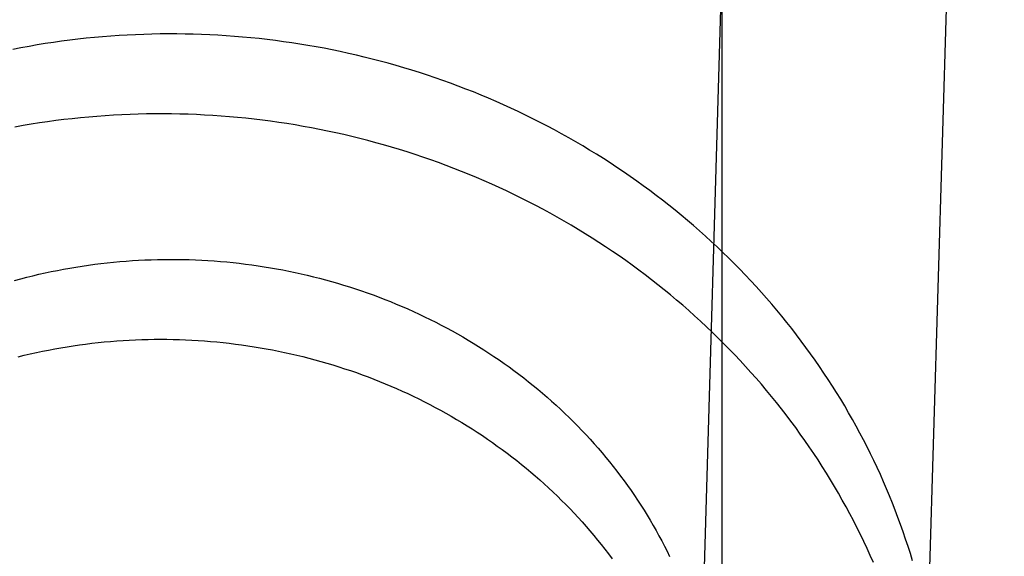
# Model space of a CAD drawing. Header units: inches. Extents: x 0 to 283, y 0 to 183.
# Tile 28 of 116: x 100.3049 to 100.4751, y 93.7541 to 93.8469. Entities that reach past the tile are written whole.
import ezdxf

# ---------------------------------------------------------------- set-up
doc = ezdxf.new("R2010")
doc.units = ezdxf.units.IN
doc.header["$LTSCALE"] = 15.583333
doc.header["$MEASUREMENT"] = 0
doc.linetypes.add('HIDDEN', pattern=[0.2, 0.1, -0.1])
doc.layers.add('DEFAULT_2', color=8, linetype='HIDDEN')

msp = doc.modelspace()

# ---------------------------------------------------------------- linework, layer by layer
at = {"layer": 'DEFAULT_2', "color": 8, "linetype": 'HIDDEN'}
msp.add_line((100.4263, 94.45846), (100.4263, 93.51877), dxfattribs=at)
for points in [[(100.43611, 94.1919), (100.42141, 93.68966)], [(100.45949, 93.67757), (100.45959, 93.67833), (100.45974, 93.67955), (100.45987, 93.68077), (100.45999, 93.68199), (100.46009, 93.68322), (100.46019, 93.68444), (100.46027, 93.68567), (100.46033, 93.6869), (100.46038, 93.68813), (100.4751, 94.19106)], [(100.45924, 93.75325), (100.45886, 93.75452), (100.45846, 93.75578), (100.45805, 93.75704), (100.45762, 93.75829), (100.45717, 93.75954), (100.45672, 93.76079), (100.45625, 93.76203), (100.45576, 93.76327), (100.45526, 93.76451), (100.45475, 93.76573), (100.45422, 93.76696), (100.45368, 93.76818), (100.45312, 93.76939), (100.45256, 93.7706), (100.45197, 93.7718), (100.45138, 93.773), (100.45076, 93.77419), (100.45014, 93.77538), (100.4495, 93.77656), (100.44885, 93.77773), (100.44819, 93.7789), (100.44751, 93.78006), (100.44682, 93.78121), (100.44611, 93.78236), (100.4454, 93.7835), (100.44467, 93.78464), (100.44392, 93.78576), (100.44317, 93.78688), (100.4424, 93.788), (100.44161, 93.7891), (100.44082, 93.7902), (100.44001, 93.79129), (100.43919, 93.79237), (100.43836, 93.79344), (100.43752, 93.79451), (100.43666, 93.79557), (100.43579, 93.79661), (100.43491, 93.79766), (100.43402, 93.79869), (100.43311, 93.79971), (100.4322, 93.80072), (100.43127, 93.80173), (100.43033, 93.80273), (100.42938, 93.80371), (100.42842, 93.80469), (100.42744, 93.80566), (100.42646, 93.80662), (100.42546, 93.80757), (100.42446, 93.8085), (100.42344, 93.80943), (100.42241, 93.81035), (100.42137, 93.81126), (100.42032, 93.81216), (100.41927, 93.81305), (100.4182, 93.81392), (100.41712, 93.81479), (100.41603, 93.81565), (100.41493, 93.81649), (100.41382, 93.81733), (100.4127, 93.81815), (100.41158, 93.81896), (100.41044, 93.81976), (100.40929, 93.82055), (100.40814, 93.82133), (100.40697, 93.8221), (100.4058, 93.82285), (100.40462, 93.8236), (100.40343, 93.82433), (100.40223, 93.82505), (100.40103, 93.82576), (100.39981, 93.82645), (100.39859, 93.82714), (100.39736, 93.82781), (100.39612, 93.82847), (100.39488, 93.82911), (100.39362, 93.82975), (100.39236, 93.83037), (100.3911, 93.83098), (100.38982, 93.83158), (100.38854, 93.83216), (100.38725, 93.83273), (100.38596, 93.83329), (100.38466, 93.83383), (100.38335, 93.83437), (100.38204, 93.83488), (100.38072, 93.83539), (100.3794, 93.83588), (100.37807, 93.83636), (100.37673, 93.83683), (100.37539, 93.83728), (100.37405, 93.83772), (100.37269, 93.83814), (100.37134, 93.83856), (100.36998, 93.83895), (100.36861, 93.83934), (100.36725, 93.83971), (100.36587, 93.84007), (100.36449, 93.84041), (100.36311, 93.84074), (100.36173, 93.84105), (100.36034, 93.84136), (100.35895, 93.84164), (100.35755, 93.84192), (100.35615, 93.84218), (100.35475, 93.84242), (100.35335, 93.84265), (100.35194, 93.84287), (100.35053, 93.84307), (100.34912, 93.84326), (100.34771, 93.84344), (100.34629, 93.8436), (100.34488, 93.84374), (100.34346, 93.84387), (100.34204, 93.84399), (100.34062, 93.84409), (100.3392, 93.84418), (100.33777, 93.84426), (100.33635, 93.84432), (100.33492, 93.84436), (100.3335, 93.84439), (100.33207, 93.84441), (100.33065, 93.84441), (100.32922, 93.8444), (100.32779, 93.84437), (100.32637, 93.84433), (100.32494, 93.84428), (100.32352, 93.84421), (100.3221, 93.84413), (100.32068, 93.84403), (100.31925, 93.84391), (100.31784, 93.84379), (100.31642, 93.84365), (100.315, 93.84349), (100.31359, 93.84332), (100.31217, 93.84314), (100.31076, 93.84294), (100.30935, 93.84273), (100.30795, 93.8425), (100.30655, 93.84226), (100.30515, 93.842), (100.30375, 93.84173)], [(100.45248, 93.75296), (100.45194, 93.75418), (100.45138, 93.7554), (100.45081, 93.75661), (100.45023, 93.75782), (100.44963, 93.75903), (100.44902, 93.76023), (100.44839, 93.76142), (100.44776, 93.7626), (100.4471, 93.76378), (100.44644, 93.76496), (100.44576, 93.76612), (100.44506, 93.76728), (100.44436, 93.76844), (100.44364, 93.76959), (100.4429, 93.77073), (100.44216, 93.77186), (100.4414, 93.77298), (100.44063, 93.7741), (100.43984, 93.77521), (100.43904, 93.77632), (100.43823, 93.77741), (100.43741, 93.7785), (100.43657, 93.77958), (100.43573, 93.78065), (100.43487, 93.78171), (100.43399, 93.78276), (100.43311, 93.78381), (100.43221, 93.78485), (100.4313, 93.78587), (100.43038, 93.78689), (100.42945, 93.7879), (100.42851, 93.7889), (100.42755, 93.7899), (100.42658, 93.79088), (100.42561, 93.79185), (100.42462, 93.79281), (100.42362, 93.79377), (100.42261, 93.79471), (100.42158, 93.79564), (100.42055, 93.79656), (100.41951, 93.79748), (100.41845, 93.79838), (100.41739, 93.79927), (100.41631, 93.80015), (100.41523, 93.80102), (100.41414, 93.80188), (100.41303, 93.80273), (100.41192, 93.80357), (100.41079, 93.80439), (100.40966, 93.80521), (100.40852, 93.80601), (100.40736, 93.8068), (100.4062, 93.80758), (100.40503, 93.80835), (100.40385, 93.80911), (100.40267, 93.80986), (100.40147, 93.81059), (100.40026, 93.81131), (100.39905, 93.81202), (100.39783, 93.81272), (100.3966, 93.8134), (100.39536, 93.81408), (100.39412, 93.81474), (100.39287, 93.81539), (100.39161, 93.81602), (100.39034, 93.81664), (100.38907, 93.81725), (100.38778, 93.81785), (100.3865, 93.81843), (100.3852, 93.81901), (100.3839, 93.81956), (100.38259, 93.82011), (100.38128, 93.82064), (100.37996, 93.82116), (100.37863, 93.82166), (100.3773, 93.82216), (100.37596, 93.82263), (100.37462, 93.8231), (100.37327, 93.82355), (100.37192, 93.82399), (100.37056, 93.82441), (100.3692, 93.82482), (100.36783, 93.82522), (100.36646, 93.8256), (100.36508, 93.82597), (100.3637, 93.82633), (100.36232, 93.82667), (100.36093, 93.827), (100.35954, 93.82731), (100.35814, 93.82761), (100.35674, 93.82789), (100.35534, 93.82816), (100.35393, 93.82842), (100.35253, 93.82866), (100.35111, 93.82889), (100.3497, 93.8291), (100.34828, 93.8293), (100.34687, 93.82949), (100.34545, 93.82966), (100.34402, 93.82982), (100.3426, 93.82996), (100.34117, 93.83008), (100.33975, 93.8302), (100.33832, 93.8303), (100.33689, 93.83038), (100.33546, 93.83045), (100.33403, 93.83051), (100.3326, 93.83055), (100.33116, 93.83057), (100.32973, 93.83058), (100.3283, 93.83058), (100.32687, 93.83056), (100.32543, 93.83053), (100.324, 93.83049), (100.32257, 93.83042), (100.32114, 93.83035), (100.31971, 93.83026), (100.31828, 93.83015), (100.31686, 93.83004), (100.31543, 93.8299), (100.31401, 93.82975), (100.31258, 93.82959), (100.31116, 93.82941), (100.30975, 93.82922), (100.30833, 93.82902), (100.30692, 93.8288), (100.30551, 93.82856), (100.3041, 93.82831)], [(100.30405, 93.80176), (100.3051, 93.80204), (100.30615, 93.80231), (100.3072, 93.80258), (100.30826, 93.80283), (100.30932, 93.80306), (100.31038, 93.80329), (100.31145, 93.80351), (100.31252, 93.80371), (100.31359, 93.8039), (100.31466, 93.80409), (100.31574, 93.80426), (100.31681, 93.80441), (100.31789, 93.80456), (100.31897, 93.8047), (100.32006, 93.80482), (100.32114, 93.80493), (100.32222, 93.80503), (100.32331, 93.80512), (100.3244, 93.8052), (100.32548, 93.80527), (100.32657, 93.80532), (100.32766, 93.80536), (100.32875, 93.80539), (100.32984, 93.80541), (100.33093, 93.80542), (100.33202, 93.80542), (100.33311, 93.8054), (100.3342, 93.80537), (100.33529, 93.80534), (100.33638, 93.80529), (100.33746, 93.80522), (100.33855, 93.80515), (100.33964, 93.80507), (100.34072, 93.80497), (100.3418, 93.80486), (100.34288, 93.80474), (100.34396, 93.80461), (100.34504, 93.80447), (100.34612, 93.80431), (100.34719, 93.80415), (100.34826, 93.80397), (100.34933, 93.80378), (100.3504, 93.80359), (100.35146, 93.80337), (100.35253, 93.80315), (100.35359, 93.80292), (100.35464, 93.80267), (100.35569, 93.80242), (100.35674, 93.80215), (100.35779, 93.80187), (100.35883, 93.80159), (100.35987, 93.80129), (100.36091, 93.80098), (100.36194, 93.80065), (100.36296, 93.80032), (100.36398, 93.79998), (100.365, 93.79962), (100.36602, 93.79926), (100.36703, 93.79888), (100.36803, 93.7985), (100.36903, 93.7981), (100.37002, 93.79769), (100.37101, 93.79727), (100.37199, 93.79684), (100.37297, 93.79641), (100.37395, 93.79596), (100.37491, 93.7955), (100.37587, 93.79503), (100.37683, 93.79455), (100.37778, 93.79406), (100.37872, 93.79356), (100.37966, 93.79305), (100.38058, 93.79253), (100.38151, 93.792), (100.38242, 93.79146), (100.38333, 93.79091), (100.38424, 93.79035), (100.38513, 93.78979), (100.38602, 93.78921), (100.3869, 93.78862), (100.38778, 93.78803), (100.38864, 93.78742), (100.3895, 93.78681), (100.39035, 93.78619), (100.39119, 93.78555), (100.39203, 93.78491), (100.39286, 93.78426), (100.39367, 93.78361), (100.39448, 93.78294), (100.39529, 93.78226), (100.39608, 93.78158), (100.39686, 93.78089), (100.39764, 93.78019), (100.39841, 93.77948), (100.39916, 93.77876), (100.39991, 93.77804), (100.40065, 93.77731), (100.40138, 93.77657), (100.4021, 93.77582)], [(100.30465, 93.78857), (100.3057, 93.78882), (100.30675, 93.78907), (100.30781, 93.7893), (100.30886, 93.78952), (100.30992, 93.78973), (100.31098, 93.78993), (100.31205, 93.79012), (100.31311, 93.7903), (100.31418, 93.79047), (100.31525, 93.79062), (100.31632, 93.79076), (100.3174, 93.7909), (100.31847, 93.79102), (100.31955, 93.79113), (100.32063, 93.79122), (100.32171, 93.79131), (100.32279, 93.79138), (100.32387, 93.79145), (100.32495, 93.7915), (100.32603, 93.79154), (100.32711, 93.79157), (100.32819, 93.79159), (100.32928, 93.79159), (100.33036, 93.79159), (100.33144, 93.79157), (100.33252, 93.79154), (100.3336, 93.7915), (100.33468, 93.79145), (100.33576, 93.79139), (100.33684, 93.79131), (100.33792, 93.79123), (100.339, 93.79113), (100.34007, 93.79102), (100.34115, 93.7909), (100.34222, 93.79077), (100.34329, 93.79063), (100.34436, 93.79048), (100.34543, 93.79031), (100.34649, 93.79014), (100.34755, 93.78995), (100.34861, 93.78975), (100.34967, 93.78954), (100.35072, 93.78932), (100.35178, 93.78909), (100.35282, 93.78885), (100.35387, 93.78859), (100.35491, 93.78833), (100.35595, 93.78805), (100.35699, 93.78777), (100.35802, 93.78747), (100.35905, 93.78716), (100.36007, 93.78684), (100.36109, 93.78651), (100.36211, 93.78617), (100.36312, 93.78582), (100.36412, 93.78546), (100.36513, 93.78508), (100.36612, 93.7847), (100.36712, 93.78431), (100.3681, 93.7839), (100.36909, 93.78349), (100.37006, 93.78307), (100.37104, 93.78263), (100.372, 93.78219), (100.37296, 93.78173), (100.37392, 93.78127), (100.37487, 93.78079), (100.37581, 93.78031), (100.37675, 93.77981), (100.37768, 93.77931), (100.3786, 93.77879), (100.37952, 93.77827), (100.38043, 93.77774), (100.38134, 93.77719), (100.38224, 93.77664), (100.38313, 93.77608), (100.38401, 93.77551), (100.38489, 93.77493), (100.38576, 93.77434), (100.38662, 93.77374), (100.38747, 93.77313), (100.38832, 93.77252), (100.38916, 93.77189), (100.38999, 93.77126), (100.39082, 93.77061), (100.39163, 93.76996), (100.39244, 93.7693), (100.39324, 93.76863), (100.39403, 93.76796), (100.39481, 93.76727), (100.39558, 93.76658), (100.39635, 93.76588), (100.3971, 93.76517), (100.39785, 93.76445), (100.39859, 93.76373), (100.39932, 93.76299)], [(100.4021, 93.77582), (100.40282, 93.77506), (100.40352, 93.7743), (100.40421, 93.77353), (100.40489, 93.77275), (100.40557, 93.77197), (100.40623, 93.77117), (100.40688, 93.77038), (100.40752, 93.76957), (100.40816, 93.76876), (100.40878, 93.76794), (100.40939, 93.76711), (100.40999, 93.76628), (100.41058, 93.76544), (100.41116, 93.7646), (100.41173, 93.76374), (100.41229, 93.76289), (100.41284, 93.76202), (100.41337, 93.76116), (100.4139, 93.76028), (100.41441, 93.7594), (100.41492, 93.75852), (100.41541, 93.75762), (100.41589, 93.75673), (100.41636, 93.75583), (100.41681, 93.75492), (100.41726, 93.75401)], [(100.39932, 93.76299), (100.40004, 93.76225), (100.40075, 93.76151), (100.40145, 93.76075), (100.40214, 93.75999), (100.40282, 93.75922), (100.40349, 93.75844), (100.40415, 93.75766), (100.40481, 93.75687), (100.40545, 93.75607), (100.40608, 93.75527), (100.4067, 93.75446), (100.40731, 93.75364)]]:
    msp.add_lwpolyline(points, dxfattribs=at)

doc.saveas('drawing.dxf')
